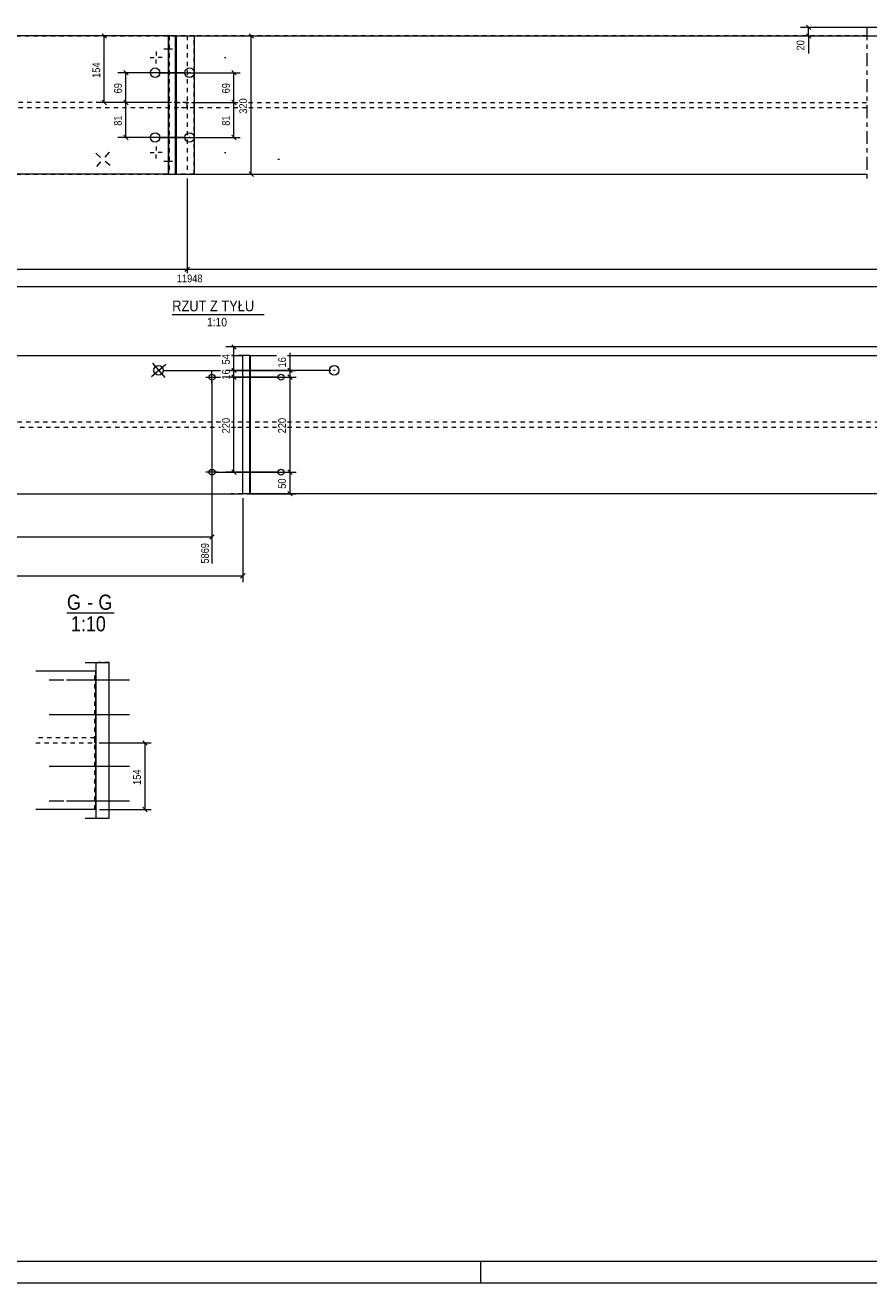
# Model space of a CAD drawing. Header units: millimetres. Extents: x 0 to 914, y 0 to 610.
# Tile 3 of 7: x 389 to 584, y 0 to 291. Entities that reach past the tile are written whole.
import ezdxf

# ---------------------------------------------------------------- set-up
doc = ezdxf.new("R2010")
doc.units = ezdxf.units.MM
for name, pattern in [('XKITLINE00', [0]), ('XKITLINE01', [4, 1, -1, 1, -1]), ('XKITLINE02', [4, 2, -2]), ('XKITLINE03', [6, 3, -1, 1, -1])]:
    doc.linetypes.add(name, pattern=pattern)
for name, color, linetype, lineweight in [('Arkusz rysunku', 3, 'Continuous', 0), ('Element', 2, 'Continuous', 0), ('Inny typ obiektu', 7, 'Continuous', 0), ('Wymiar', 4, 'Continuous', 0), ('Śruba', 3, 'Continuous', 0)]:
    doc.layers.add(name, color=color, linetype=linetype, lineweight=lineweight)
doc.styles.add('ARIAL', font='ARIAL.TTF')

msp = doc.modelspace()

# ---------------------------------------------------------------- linework, layer by layer
at = {"layer": 'Arkusz rysunku', "linetype": 'XKITLINE00', "lineweight": 0}
for p, q in [((5, 5), (909, 5)), ((494, 0), (494, 5)), ((0, 0), (914, 0))]:
    msp.add_line(p, q, dxfattribs=at)
at = {"layer": 'Element', "linetype": 'XKITLINE01', "lineweight": 0}
for p, q in [((270.5, 288.7), (426.03, 288.7)), ((427.66, 288.7), (421.72, 288.7)), ((421.72, 288.7), (421.84, 288.7)), ((421.84, 288.7), (421.84, 256.7)), ((423.44, 288.7), (423.49, 288.7)), ((426.03, 288.7), (426.03, 256.7)), ((426.06, 288.7), (426.06, 256.7)), ((583.32, 288.7), (427.63, 288.7)), ((427.63, 288.7), (427.63, 256.7)), ((427.66, 256.7), (427.66, 288.7)), ((427.73, 256.7), (427.73, 288.7)), ((426.03, 273.3), (270.5, 273.3)), ((426.03, 272.1), (270.5, 272.1)), ((421.84, 272.1), (421.84, 273.3)), ((423.44, 273.3), (437.74, 273.3)), ((437.74, 272.1), (423.44, 272.1)), ((426.03, 272.1), (426.03, 273.3)), ((427.63, 272.1), (427.63, 273.3)), ((440.26, 273.3), (583.32, 273.3)), ((583.32, 272.1), (440.26, 272.1)), ((270.5, 256.7), (426.03, 256.7)), ((421.84, 256.7), (421.69, 256.7)), ((427.66, 256.7), (423.44, 256.7)), ((427.63, 256.7), (583.32, 256.7)), ((438.92, 214.7), (436.26, 214.7)), ((440.52, 214.7), (440.55, 214.7)), ((440.55, 214.7), (440.52, 214.7)), ((440.52, 182.7), (440.52, 214.7)), ((433.74, 199.3), (283.39, 199.3)), ((283.39, 198.1), (433.74, 198.1)), ((438.92, 199.3), (436.26, 199.3)), ((436.26, 198.1), (438.92, 198.1)), ((446.74, 199.3), (437.8, 199.3)), ((437.8, 198.1), (446.74, 198.1)), ((438.92, 198.1), (438.92, 199.3)), ((440.52, 198.1), (440.52, 199.3)), ((596.2, 199.3), (449.26, 199.3)), ((449.26, 198.1), (596.2, 198.1)), ((438.92, 182.7), (436.2, 182.7)), ((440.62, 182.7), (440.52, 182.7)), ((407.96, 143.6), (405.42, 143.6)), ((404.63, 109.6), (404.63, 141.6)), ((404.63, 126.2), (391.04, 126.2)), ((404.63, 125), (404.63, 126.2)), ((391.04, 125), (404.63, 125))]:
    msp.add_line(p, q, dxfattribs=at)
at = {"layer": 'Element', "linetype": 'XKITLINE00', "lineweight": 0}
for p, q in [((421.69, 288.7), (270.5, 288.7)), ((421.72, 288.7), (421.69, 288.7)), ((421.69, 256.7), (421.69, 288.7)), ((421.72, 288.7), (421.72, 256.7)), ((423.44, 288.7), (421.72, 288.7)), ((423.32, 256.7), (423.32, 288.7)), ((423.44, 256.7), (423.44, 288.7)), ((423.44, 288.7), (583.32, 288.7)), ((423.49, 288.7), (423.49, 256.7)), ((423.44, 272.1), (423.44, 273.3)), ((421.72, 256.7), (270.5, 256.7)), ((421.72, 256.7), (423.44, 256.7)), ((423.49, 256.7), (423.44, 256.7)), ((423.49, 256.7), (583.32, 256.7)), ((283.39, 214.7), (433.74, 214.7)), ((436.26, 214.7), (438.92, 214.7)), ((440.55, 214.7), (438.92, 214.7)), ((438.92, 182.7), (438.92, 214.7)), ((438.95, 182.7), (438.95, 214.7)), ((440.55, 182.7), (440.55, 214.7)), ((440.55, 214.7), (446.74, 214.7)), ((440.62, 214.7), (440.62, 182.7)), ((449.26, 214.7), (596.2, 214.7)), ((283.39, 182.7), (438.92, 182.7)), ((440.55, 182.7), (438.92, 182.7)), ((596.2, 182.7), (440.55, 182.7)), ((402.41, 143.6), (407.96, 143.6)), ((404.97, 107.6), (404.97, 143.6)), ((407.96, 107.6), (407.96, 143.6)), ((404.78, 141.6), (391.04, 141.6)), ((404.78, 141.6), (404.78, 109.6)), ((404.78, 109.6), (391.04, 109.6)), ((402.41, 107.6), (407.96, 107.6))]:
    msp.add_line(p, q, dxfattribs=at)
at = {"layer": 'Element', "linetype": 'XKITLINE03', "lineweight": 0}
msp.add_line((583.32, 290.7), (583.32, 254.7), dxfattribs=at)
msp.add_line((583.32, 290.7), (583.32, 254.7), dxfattribs=at)
at = {"layer": 'Inny typ obiektu', "linetype": 'XKITLINE00', "lineweight": 0}
for p, q in [((422.58, 224.2), (443.87, 224.2)), ((398.2, 155.1), (409.11, 155.1))]:
    msp.add_line(p, q, dxfattribs=at)
at = {"layer": 'Wymiar', "linetype": 'XKITLINE00', "lineweight": 0}
for p, q in [((569.35, 291.21), (570.37, 290.19)), ((422.49, 288.7), (405, 288.7)), ((406.35, 289.21), (407.37, 288.19)), ((406.86, 273.3), (406.86, 288.7)), ((427.03, 288.7), (812.61, 288.7)), ((427.03, 288.7), (571.3, 288.7)), ((428.63, 288.7), (442.3, 288.7)), ((440.35, 289.21), (441.37, 288.19)), ((440.86, 256.7), (440.86, 288.7)), ((777.8, 290.7), (568, 290.7)), ((569.35, 289.21), (570.37, 288.19)), ((569.86, 288.7), (569.86, 290.7)), ((569.86, 288.7), (569.86, 284.68)), ((569.86, 288.7), (569.86, 284.68)), ((425.41, 280.2), (410, 280.2)), ((411.35, 280.71), (412.37, 279.69)), ((411.86, 273.3), (411.86, 280.2)), ((419.42, 280.2), (438.3, 280.2)), ((436.35, 280.71), (437.37, 279.69)), ((436.86, 273.3), (436.86, 280.2)), ((406.35, 273.81), (407.37, 272.79)), ((411.35, 273.81), (412.37, 272.79)), ((411.35, 273.81), (412.37, 272.79)), ((436.35, 273.81), (437.37, 272.79)), ((436.35, 273.81), (437.37, 272.79)), ((422.44, 273.3), (405, 273.3)), ((422.44, 273.3), (410, 273.3)), ((422.44, 273.3), (410, 273.3)), ((411.86, 265.2), (411.86, 273.3)), ((427.03, 273.3), (437.74, 273.3)), ((427.03, 273.3), (437.74, 273.3)), ((436.86, 265.2), (436.86, 273.3)), ((425.41, 265.2), (410, 265.2)), ((411.35, 265.71), (412.37, 264.69)), ((419.42, 265.2), (438.3, 265.2)), ((436.35, 265.71), (437.37, 264.69)), ((427.03, 256.7), (442.3, 256.7)), ((440.35, 257.21), (441.37, 256.19)), ((426.03, 255.7), (426.03, 233.82)), ((426.03, 255.7), (426.03, 233.82)), ((61.63, 234.7), (426.03, 234.7)), ((426.54, 235.21), (425.52, 234.19)), ((426.54, 235.21), (425.52, 234.19)), ((426.03, 234.7), (795.35, 234.7)), ((58.62, 230.7), (795.35, 230.7)), ((804.21, 216.7), (435, 216.7)), ((436.35, 217.21), (437.37, 216.19)), ((436.86, 211.28), (436.86, 216.7)), ((449.86, 211.28), (449.86, 215.3)), ((449.86, 211.28), (449.86, 215.3)), ((420.42, 211.28), (433.74, 211.28)), ((432.77, 209.7), (433.74, 209.7)), ((432.77, 209.7), (433.74, 209.7)), ((459.26, 211.28), (435, 211.28)), ((446.87, 209.7), (435, 209.7)), ((459.26, 211.28), (436.26, 211.28)), ((436.26, 211.28), (451.3, 211.28)), ((446.87, 209.7), (436.26, 209.7)), ((436.26, 209.7), (451.3, 209.7)), ((436.26, 209.7), (451.3, 209.7)), ((436.35, 211.79), (437.37, 210.77)), ((436.35, 211.79), (437.37, 210.77)), ((436.35, 210.21), (437.37, 209.19)), ((436.35, 210.21), (437.37, 209.19)), ((436.86, 209.7), (436.86, 211.28)), ((436.86, 187.7), (436.86, 209.7)), ((449.35, 211.79), (450.37, 210.77)), ((449.35, 210.21), (450.37, 209.19)), ((449.35, 210.21), (450.37, 209.19)), ((449.86, 209.7), (449.86, 211.28)), ((449.86, 187.7), (449.86, 209.7)), ((431.77, 208.7), (431.77, 166.54)), ((432.77, 187.7), (451.3, 187.7)), ((432.77, 187.7), (451.3, 187.7)), ((446.87, 187.7), (435, 187.7)), ((436.35, 188.21), (437.37, 187.19)), ((449.35, 188.21), (450.37, 187.19)), ((449.35, 188.21), (450.37, 187.19)), ((449.86, 182.7), (449.86, 187.7)), ((438.92, 181.7), (438.92, 162.26)), ((439.92, 182.7), (451.3, 182.7)), ((449.35, 183.21), (450.37, 182.19)), ((134.06, 172.7), (431.77, 172.7)), ((432.28, 173.21), (431.26, 172.19)), ((134.06, 163.7), (438.92, 163.7)), ((439.43, 164.21), (438.41, 163.19)), ((415.77, 125.51), (416.79, 124.49)), ((405.63, 125), (417.72, 125)), ((416.28, 109.6), (416.28, 125)), ((405.78, 109.6), (417.72, 109.6)), ((415.77, 110.11), (416.79, 109.09))]:
    msp.add_line(p, q, dxfattribs=at)
at = {"layer": 'Śruba', "linetype": 'XKITLINE02', "lineweight": 0}
for p, q in [((420.65, 285.7), (424.64, 285.7)), ((434.7, 283.7), (434.99, 283.7)), ((420.65, 259.7), (424.64, 259.7)), ((434.7, 261.7), (434.99, 261.7)), ((447.37, 260.12), (447, 260.12)), ((394.07, 139.6), (405.03, 139.6)), ((395.47, 139.6), (406.42, 139.6)), ((394.07, 131.6), (405.03, 131.6)), ((395.47, 131.6), (406.42, 131.6)), ((396.21, 131.6), (407.16, 131.6)), ((394.07, 119.6), (405.03, 119.6)), ((395.47, 119.6), (406.42, 119.6)), ((396.21, 119.6), (407.16, 119.6)), ((394.07, 111.6), (405.03, 111.6)), ((395.47, 111.6), (406.42, 111.6))]:
    msp.add_line(p, q, dxfattribs=at)
at = {"layer": 'Śruba', "linetype": 'XKITLINE00', "lineweight": 0}
for p, q in [((417.48, 283.7), (418.41, 283.7)), ((418.88, 285.1), (418.88, 284.17)), ((418.88, 282.3), (418.88, 283.23)), ((420.28, 283.7), (419.35, 283.7)), ((418.7, 280.2), (418.42, 280.2)), ((426.7, 280.2), (426.41, 280.2)), ((418.7, 265.2), (418.42, 265.2)), ((426.7, 265.2), (426.41, 265.2)), ((418.88, 263.1), (418.88, 262.17)), ((404.86, 261.55), (405.97, 260.6)), ((405.1, 258.45), (406.06, 259.56)), ((407.96, 261.79), (407.01, 260.68)), ((408.2, 258.69), (407.09, 259.64)), ((417.48, 261.7), (418.41, 261.7)), ((418.88, 260.3), (418.88, 261.23)), ((420.28, 261.7), (419.35, 261.7)), ((417.75, 209.85), (421.09, 212.71)), ((417.99, 212.95), (420.85, 209.61)), ((430.37, 209.7), (433.17, 209.7)), ((431.77, 208.3), (431.77, 211.1)), ((447.59, 209.7), (447.87, 209.7)), ((460.26, 211.28), (459.89, 211.28)), ((433.17, 187.7), (430.37, 187.7)), ((431.77, 189.1), (431.77, 186.3)), ((447.59, 187.7), (447.87, 187.7)), ((401, 139.6), (411.95, 139.6)), ((401.74, 139.6), (412.69, 139.6)), ((398.23, 131.6), (409.19, 131.6)), ((400.26, 131.6), (411.21, 131.6)), ((401, 131.6), (411.95, 131.6)), ((401.74, 131.6), (412.69, 131.6)), ((398.23, 119.6), (409.19, 119.6)), ((400.26, 119.6), (411.21, 119.6)), ((401, 119.6), (411.95, 119.6)), ((401.74, 119.6), (412.69, 119.6)), ((401, 111.6), (411.95, 111.6)), ((401.74, 111.6), (412.69, 111.6))]:
    msp.add_line(p, q, dxfattribs=at)
for centre, radius in [((418.6, 280.2), 1.1), ((426.6, 280.2), 1.1), ((418.6, 265.2), 1.1), ((426.6, 265.2), 1.1), ((419.42, 211.28), 1.1), ((431.77, 209.7), 0.7), ((447.75, 209.7), 0.7), ((460.07, 211.28), 1.1), ((431.77, 187.7), 0.7), ((447.75, 187.7), 0.7)]:
    msp.add_circle(centre, radius, dxfattribs=at)

# ---------------------------------------------------------------- texts
at = {"layer": 'Inny typ obiektu', "style": 'ARIAL', "width": 0.85}
for s, height, p in [('RZUT Z TYŁU', 2.5, (422.58, 224.95)), ('1:10', 2, (430.63, 221.45)), ('G', 3.5, (398.2, 155.85)), ('-', 3.5, (402.88, 155.85)), ('G', 3.5, (405.49, 155.85)), ('1:10', 3.5, (399.12, 150.85))]:
    msp.add_text(s, height=height, dxfattribs=at).set_placement(p)
at = {"layer": 'Wymiar', "style": 'ARIAL', "width": 0.85}
for s, p in [('20', (568.9, 285.35)), ('154', (405.9, 279)), ('69', (410.9, 275.41)), ('69', (435.9, 275.41)), ('320', (439.9, 270.7)), ('81', (410.9, 267.91)), ('81', (435.9, 267.91)), ('54', (435.9, 212.65)), ('16', (448.9, 211.95)), ('16', (435.9, 209.15)), ('220', (435.9, 196.7)), ('220', (448.9, 196.7)), ('50', (448.9, 183.86)), ('5869', (431.05, 166.54)), ('154', (415.32, 115.3))]:
    msp.add_text(s, height=1.8, rotation=90.0002, dxfattribs=at).set_placement(p)
msp.add_text('11948', height=1.8, dxfattribs=at).set_placement((423.65, 231.66))

doc.saveas('drawing.dxf')
